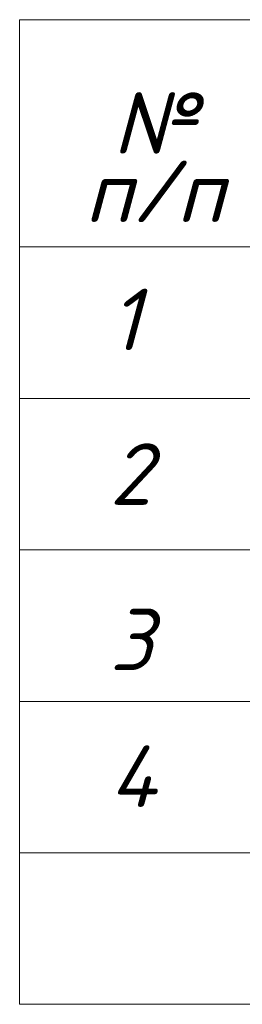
# Model space of a CAD drawing. Extents: x 4114239 to 5838486, y 780458 to 1383318.
# Tile 148 of 231: x 4353400 to 4354578, y 1240501 to 1245701. Entities that reach past the tile are written whole.
import ezdxf

# ---------------------------------------------------------------- set-up
doc = ezdxf.new("R2010")
doc.units = 0
doc.header["$MEASUREMENT"] = 0
doc.layers.add('Основные', color=160, linetype='Continuous', lineweight=40)
doc.layers.add('Экспликация', color=168, linetype='Continuous', lineweight=0)
doc.styles.add('ГОСТ 250', font='isocpeui.ttf', dxfattribs={"height": 300})

msp = doc.modelspace()

# ---------------------------------------------------------------- linework, layer by layer
at = {"layer": 'Экспликация', "color": 0, "linetype": 'Continuous'}
for p, q in [((4353400.18114939, 1245700.587826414), (4353400.18114939, 1240500.587826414)), ((4353400.18114939, 1245700.587826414), (4367700.18114939, 1245700.587826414)), ((4353400.18114939, 1244500.587826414), (4367700.18114939, 1244500.587826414)), ((4353400.18114939, 1243700.587826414), (4367700.18114939, 1243700.587826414)), ((4353400.18114939, 1242900.587826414), (4367700.18114939, 1242900.587826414)), ((4353400.18114939, 1242100.587826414), (4367700.18114939, 1242100.587826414)), ((4353400.18114939, 1241300.587826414), (4367700.18114939, 1241300.587826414)), ((4353400.18114939, 1240500.587826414), (4367700.18114939, 1240500.587826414))]:
    msp.add_line(p, q, dxfattribs=at)

# ---------------------------------------------------------------- texts
at = {"layer": 'Основные', "color": 0, "insert": (4354112.91651712, 1244974.194216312), "char_height": 325, "attachment_point": 5, "line_spacing_factor": 0.6650539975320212, "style": 'ГОСТ 250'}
msp.add_mtext('{№\\Pп/п}', dxfattribs=at)
at = {"layer": 'Основные', "color": 0, "char_height": 325, "width": 20800, "attachment_point": 4, "style": 'ГОСТ 250'}
for s, insert in [('1', (4353875.874692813, 1244117.611201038)), ('2', (4353875.874692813, 1243300.881883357)), ('3', (4353875.874692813, 1242427.010842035)), ('4', (4353875.874692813, 1241704.710230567))]:
    msp.add_mtext(s, dxfattribs=dict(at, insert=insert))

doc.saveas('drawing.dxf')
